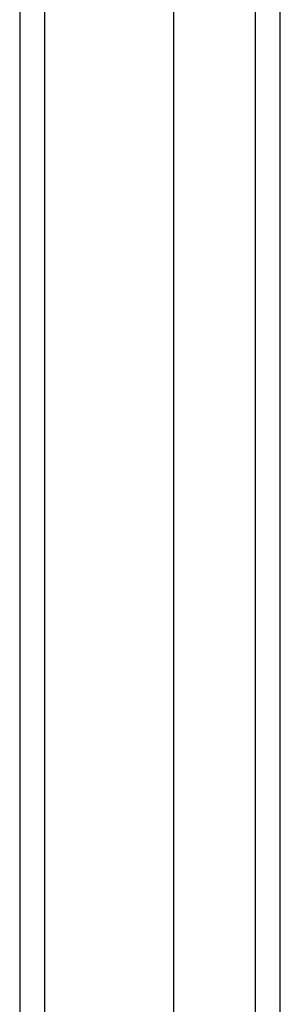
# Model space of a CAD drawing. Header units: inches. Extents: x 3 to 173, y 3 to 113.
# Tile 21 of 59: x 74.744 to 75.605, y 67.365 to 70.622. Entities that reach past the tile are written whole.
import ezdxf

# ---------------------------------------------------------------- set-up
doc = ezdxf.new("R2010")
doc.units = ezdxf.units.IN
doc.header["$LTSCALE"] = 10.4
doc.header["$MEASUREMENT"] = 0
doc.layers.add('Visible Edges(ANSI)', color=7, linetype='Continuous', lineweight=25)
doc.layers.add('Visible Tangent Edges(ANSI)', color=7, linetype='Continuous', lineweight=25)

msp = doc.modelspace()

# ---------------------------------------------------------------- linework, layer by layer
at = {"layer": 'Visible Edges(ANSI)'}
for p, q in [((74.74375, 74.0953), (74.74375, 44.43878)), ((75.25255, 45.24714), (75.25255, 73.28694)), ((75.6048, 45.24714), (75.6048, 73.28694))]:
    msp.add_line(p, q, dxfattribs=at)
at = {"layer": 'Visible Tangent Edges(ANSI)'}
for p, q in [((74.82726, 44.43878), (74.82726, 74.0953)), ((75.52129, 73.40126), (75.52129, 45.13281))]:
    msp.add_line(p, q, dxfattribs=at)

doc.saveas('drawing.dxf')
